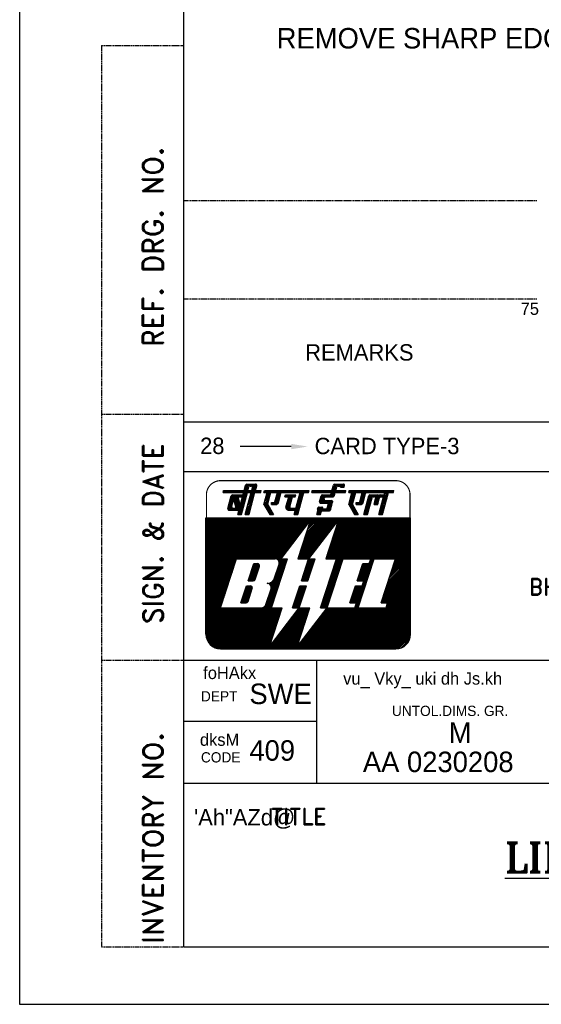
# Model space of a CAD drawing. Extents: x -5598 to -5178, y -1 to 593.
# Tile 1 of 4: x -5598 to -5471, y -1 to 239. Entities that reach past the tile are written whole.
import ezdxf
from ezdxf.enums import TextEntityAlignment as Align

# ---------------------------------------------------------------- set-up
doc = ezdxf.new("R2010")
doc.units = 0
doc.header["$LTSCALE"] = 0.1
doc.linetypes.add('DASHED', pattern=[0.75, 0.5, -0.25])
doc.layers.get('0').update_dxf_attribs({"linetype": 'CONTINUOUS'})
doc.layers.add('6', color=2, linetype='CONTINUOUS')
doc.layers.add('TEXT', color=3, linetype='CONTINUOUS')
doc.styles.add('HINDI', font='hindi')
doc.styles.add('ROMAND', font='romand')
doc.styles.add('ROMANT', font='romant.shx')

# ---------------------------------------------------------------- blocks, each defined once
blk = doc.blocks.new('*X17')
at = {"color": 0}
for p, q in [((31.62, 28.26), (32.25, 28.89)), ((31.69, 28.51), (32.28, 29.1)), ((31.75, 28.75), (32.11, 29.1)), ((31.82, 28.99), (31.93, 29.1)), ((31.3, 27.06), (31.93, 27.68)), ((31.36, 27.3), (31.99, 27.93)), ((31.43, 27.54), (32.06, 28.17)), ((31.49, 27.78), (32.12, 28.41)), ((31.56, 28.02), (32.19, 28.65)), ((31.16, 26.39), (31.73, 26.96)), ((31.17, 26.57), (31.8, 27.2)), ((31.23, 26.81), (31.86, 27.44)), ((31.34, 26.39), (31.67, 26.72)), ((31.52, 26.39), (31.6, 26.48))]:
    blk.add_line(p, q, dxfattribs=at)
blk = doc.blocks.new('*X16')
at = {"color": 0}
for p, q in [((29.5, 27.2), (30.13, 27.83)), ((29.56, 27.44), (30.19, 28.07)), ((29.63, 27.68), (30.26, 28.31)), ((29.69, 27.92), (30.56, 28.79)), ((29.76, 28.17), (30.38, 28.79)), ((29.82, 28.41), (30.2, 28.79)), ((29.89, 28.65), (30.03, 28.79)), ((30.5, 28.56), (30.73, 28.79)), ((30.56, 27.73), (31.19, 28.36)), ((30.62, 27.97), (31.44, 28.79)), ((30.63, 27.62), (31.12, 28.12)), ((30.66, 28.54), (30.91, 28.79)), ((30.69, 28.21), (31.14, 28.67)), ((30.73, 28.44), (31.07, 28.77)), ((30.8, 27.62), (31.06, 27.88)), ((30.98, 27.62), (30.99, 27.64)), ((31.15, 28.67), (31.26, 28.79)), ((31.39, 28.56), (31.62, 28.79)), ((31.57, 28.56), (31.75, 28.75)), ((29.3, 26.47), (29.93, 27.1)), ((29.37, 26.72), (30, 27.34)), ((29.4, 26.39), (29.87, 26.86)), ((29.43, 26.96), (30.06, 27.59)), ((29.57, 26.39), (29.8, 26.62))]:
    blk.add_line(p, q, dxfattribs=at)
blk = doc.blocks.new('*X15')
at = {"color": 0}
for p, q in [((27.63, 28.34), (28.26, 28.97)), ((27.7, 28.58), (28.22, 29.1)), ((27.76, 28.82), (28.04, 29.1)), ((27.83, 29.06), (27.86, 29.1)), ((28.89, 28.36), (29.52, 28.99)), ((28.95, 28.6), (29.45, 29.1)), ((29.02, 28.84), (29.28, 29.1)), ((29.08, 29.08), (29.1, 29.1)), ((27.44, 27.62), (28.07, 28.24)), ((27.5, 27.86), (28.13, 28.49)), ((27.51, 27.51), (28, 28)), ((27.57, 28.1), (28.2, 28.73)), ((27.57, 27.39), (27.94, 27.76)), ((28.36, 27.65), (28.56, 27.85)), ((28.36, 27.83), (28.38, 27.85)), ((28.5, 27.62), (29.39, 28.5)), ((28.68, 27.62), (29.32, 28.26)), ((28.82, 28.12), (29.45, 28.74)), ((28.86, 27.62), (29.26, 28.02)), ((29.08, 27.67), (29.17, 27.76)), ((27.64, 27.28), (27.93, 27.57)), ((27.7, 27.17), (27.99, 27.46)), ((27.76, 27.06), (28.06, 27.35)), ((27.83, 26.95), (28.12, 27.24)), ((27.89, 26.83), (28.19, 27.13)), ((27.96, 26.72), (28.25, 27.01)), ((28.02, 26.61), (28.32, 26.9)), ((28.09, 26.5), (28.38, 26.79)), ((28.16, 26.39), (28.44, 26.68)), ((28.33, 26.39), (28.51, 26.56)), ((28.51, 26.39), (28.57, 26.45))]:
    blk.add_line(p, q, dxfattribs=at)
blk = doc.blocks.new('*X14')
at = {"color": 0}
for p, q in [((27.48, 29.25), (27.56, 29.33)), ((27.51, 29.1), (27.74, 29.33)), ((27.69, 29.1), (27.92, 29.33)), ((27.86, 29.1), (28.09, 29.33)), ((28.04, 29.1), (28.27, 29.33)), ((28.22, 29.1), (28.45, 29.33)), ((28.39, 29.1), (28.62, 29.33)), ((28.57, 29.1), (28.8, 29.33)), ((28.75, 29.1), (28.98, 29.33)), ((28.92, 29.1), (29.15, 29.33)), ((29.1, 29.1), (29.33, 29.33)), ((29.28, 29.1), (29.51, 29.33)), ((29.45, 29.1), (29.68, 29.33)), ((29.63, 29.1), (29.86, 29.33)), ((29.81, 29.1), (30.04, 29.33)), ((29.98, 29.1), (30.21, 29.33)), ((30.16, 29.1), (30.39, 29.33)), ((30.34, 29.1), (30.57, 29.33)), ((30.51, 29.1), (30.74, 29.33)), ((30.69, 29.1), (30.92, 29.33)), ((30.87, 29.1), (31.1, 29.33)), ((31.04, 29.1), (31.27, 29.33)), ((31.22, 29.1), (31.45, 29.33)), ((31.4, 29.1), (31.63, 29.33)), ((31.57, 29.1), (31.8, 29.33)), ((31.75, 29.1), (31.98, 29.33)), ((31.93, 29.1), (32.16, 29.33)), ((32.11, 29.1), (32.34, 29.33)), ((32.28, 29.1), (32.51, 29.33)), ((32.46, 29.1), (32.69, 29.33)), ((32.64, 29.1), (32.87, 29.33)), ((32.81, 29.1), (32.93, 29.22))]:
    blk.add_line(p, q, dxfattribs=at)
blk = doc.blocks.new('*X13')
at = {"color": 0}
for p, q in [((25.02, 28.56), (25.56, 29.1)), ((25.2, 28.56), (25.74, 29.1)), ((25.32, 29.03), (25.39, 29.1)), ((25.38, 28.56), (25.76, 28.94)), ((23.88, 27.95), (24.72, 28.79)), ((23.92, 27.81), (24.44, 28.33)), ((23.95, 28.19), (24.55, 28.79)), ((24.01, 28.43), (24.37, 28.79)), ((24.06, 27.77), (24.45, 28.17)), ((24.08, 28.67), (24.19, 28.79)), ((24.23, 27.77), (24.56, 28.1)), ((24.41, 27.77), (24.74, 28.1)), ((24.55, 26.85), (25.43, 27.73)), ((24.59, 27.77), (24.92, 28.1)), ((24.67, 28.56), (24.9, 28.79)), ((24.76, 27.77), (25.09, 28.1)), ((24.85, 28.56), (25.08, 28.79)), ((24.87, 27.34), (25.49, 27.96)), ((24.9, 27.72), (25.27, 28.1)), ((24.93, 27.59), (25.42, 28.07)), ((25.56, 28.56), (25.69, 28.7)), ((23.63, 26.99), (23.95, 27.31)), ((23.69, 27.23), (23.76, 27.29)), ((23.7, 26.88), (24.13, 27.31)), ((23.84, 26.85), (24.26, 27.26)), ((24.02, 26.85), (24.29, 27.12)), ((24.2, 26.85), (24.43, 27.08)), ((24.38, 26.85), (24.61, 27.08)), ((24.73, 26.85), (25.37, 27.49)), ((24.91, 26.85), (25.3, 27.25)), ((25.08, 26.85), (25.24, 27.01))]:
    blk.add_line(p, q, dxfattribs=at)
blk = doc.blocks.new('*X12')
at = {"color": 0}
for p, q in [((22.95, 29.14), (23.14, 29.33)), ((23.09, 29.1), (23.32, 29.33)), ((23.27, 29.1), (23.5, 29.33)), ((23.44, 29.1), (23.67, 29.33)), ((23.62, 29.1), (23.85, 29.33)), ((23.8, 29.1), (24.03, 29.33)), ((23.97, 29.1), (24.2, 29.33)), ((24.15, 29.1), (24.38, 29.33)), ((24.33, 29.1), (24.56, 29.33)), ((24.5, 29.1), (24.73, 29.33)), ((24.68, 29.1), (24.91, 29.33)), ((24.86, 29.1), (25.09, 29.33)), ((25.03, 29.1), (25.26, 29.33)), ((25.21, 29.1), (25.44, 29.33)), ((25.39, 29.1), (25.62, 29.33)), ((25.56, 29.1), (25.79, 29.33)), ((25.74, 29.1), (25.97, 29.33)), ((25.92, 29.1), (26.15, 29.33)), ((26.09, 29.1), (26.32, 29.33)), ((26.27, 29.1), (26.5, 29.33)), ((26.45, 29.1), (26.68, 29.33)), ((26.63, 29.1), (26.86, 29.33)), ((26.8, 29.1), (27.03, 29.33)), ((26.98, 29.1), (27.08, 29.2))]:
    blk.add_line(p, q, dxfattribs=at)
blk = doc.blocks.new('*X11')
at = {"color": 0}
for p, q in [((25.44, 29.33), (26.21, 30.1)), ((25.45, 29.52), (26.03, 30.1)), ((25.52, 29.76), (25.86, 30.1)), ((25.58, 30), (25.67, 30.09)), ((26.16, 29.87), (26.39, 30.1)), ((26.33, 29.87), (26.56, 30.1)), ((26.44, 29.8), (26.74, 30.1)), ((26.54, 29.72), (26.89, 30.07)), ((25.62, 29.33), (25.95, 29.66)), ((25.79, 29.33), (25.89, 29.42)), ((26.71, 29.72), (26.94, 29.95))]:
    blk.add_line(p, q, dxfattribs=at)
blk = doc.blocks.new('*X10')
at = {"color": 0}
for p, q in [((23.56, 26.39), (24.02, 26.85)), ((23.6, 26.61), (23.84, 26.85)), ((23.67, 26.85), (23.7, 26.88)), ((23.74, 26.39), (24.1, 26.75)), ((23.92, 26.39), (24.04, 26.51))]:
    blk.add_line(p, q, dxfattribs=at)
blk = doc.blocks.new('*X9')
at = {"color": 0}
for p, q in [((17.09, 29.11), (17.31, 29.33)), ((17.26, 29.1), (17.49, 29.33)), ((17.43, 29.1), (17.66, 29.33)), ((17.61, 29.1), (17.84, 29.33)), ((17.79, 29.1), (18.02, 29.33)), ((17.96, 29.1), (18.19, 29.33)), ((18.14, 29.1), (18.37, 29.33)), ((18.32, 29.1), (18.55, 29.33)), ((18.49, 29.1), (18.72, 29.33)), ((18.67, 29.1), (18.9, 29.33)), ((18.85, 29.1), (19.08, 29.33)), ((19.02, 29.1), (19.25, 29.33)), ((19.2, 29.1), (19.43, 29.33)), ((19.38, 29.1), (19.61, 29.33)), ((19.55, 29.1), (19.78, 29.33)), ((19.73, 29.1), (19.96, 29.33)), ((19.91, 29.1), (20.14, 29.33)), ((20.08, 29.1), (20.31, 29.33)), ((20.26, 29.1), (20.49, 29.33)), ((20.44, 29.1), (20.67, 29.33)), ((20.61, 29.1), (20.84, 29.33)), ((20.79, 29.1), (21.02, 29.33)), ((20.97, 29.1), (21.2, 29.33)), ((21.15, 29.1), (21.38, 29.33)), ((21.32, 29.1), (21.55, 29.33)), ((21.5, 29.1), (21.73, 29.33)), ((21.68, 29.1), (21.91, 29.33)), ((21.85, 29.1), (22.08, 29.33)), ((22.03, 29.1), (22.26, 29.33)), ((22.21, 29.1), (22.44, 29.33)), ((22.38, 29.1), (22.61, 29.33)), ((19.7, 28.71), (19.77, 28.79)), ((19.72, 28.56), (19.95, 28.79)), ((19.9, 28.56), (20.13, 28.79)), ((20.07, 28.56), (20.3, 28.79)), ((20.25, 28.56), (20.48, 28.79)), ((20.43, 28.56), (20.66, 28.79)), ((20.61, 28.56), (20.84, 28.79)), ((20.78, 28.56), (20.95, 28.73))]:
    blk.add_line(p, q, dxfattribs=at)
blk = doc.blocks.new('*X8')
at = {"color": 0}
for p, q in [((17.31, 28.45), (17.94, 29.08)), ((17.38, 28.69), (17.79, 29.1)), ((17.44, 28.93), (17.61, 29.1)), ((18.5, 28.22), (19.13, 28.85)), ((18.57, 28.47), (19.2, 29.09)), ((18.63, 28.71), (19.02, 29.1)), ((18.7, 28.95), (18.85, 29.1)), ((21.32, 28.39), (21.95, 29.02)), ((21.39, 28.63), (21.85, 29.1)), ((21.45, 28.88), (21.68, 29.1)), ((17.12, 27.72), (17.75, 28.35)), ((17.13, 27.56), (17.68, 28.11)), ((17.18, 27.97), (17.81, 28.59)), ((17.19, 27.44), (17.62, 27.87)), ((17.25, 28.21), (17.88, 28.84)), ((18.01, 27.73), (18.13, 27.85)), ((18.07, 27.62), (18.31, 27.85)), ((18.25, 27.62), (19, 28.37)), ((18.43, 27.62), (18.94, 28.13)), ((18.44, 27.98), (19.07, 28.61)), ((18.61, 27.62), (18.87, 27.89)), ((19.77, 27.2), (20.37, 27.8)), ((19.81, 27.41), (20.44, 28.04)), ((19.87, 27.65), (20.5, 28.28)), ((19.94, 27.89), (20.57, 28.52)), ((20, 28.13), (20.43, 28.56)), ((20.07, 28.38), (20.25, 28.56)), ((21, 27.19), (21.63, 27.81)), ((21.06, 27.43), (21.69, 28.06)), ((21.13, 27.67), (21.76, 28.3)), ((21.19, 27.91), (21.82, 28.54)), ((21.26, 28.15), (21.89, 28.78)), ((17.26, 27.33), (17.55, 27.63)), ((17.32, 27.22), (17.61, 27.51)), ((17.39, 27.11), (17.68, 27.4)), ((17.45, 27), (17.74, 27.29)), ((17.51, 26.88), (17.81, 27.18)), ((17.58, 26.77), (17.87, 27.06)), ((17.64, 26.66), (17.94, 26.95)), ((17.71, 26.55), (18, 26.84)), ((17.77, 26.44), (18.07, 26.73)), ((17.9, 26.39), (18.13, 26.62)), ((18.08, 26.39), (18.19, 26.5)), ((19.82, 27.07), (20.31, 27.56)), ((19.91, 26.98), (20.25, 27.32)), ((20.04, 26.93), (20.3, 27.19)), ((20.21, 26.93), (20.44, 27.16)), ((20.39, 26.93), (20.62, 27.16)), ((20.57, 26.93), (20.8, 27.16)), ((20.74, 26.93), (20.97, 27.16)), ((20.8, 26.46), (21.43, 27.09)), ((20.87, 26.7), (21.5, 27.33)), ((20.91, 26.39), (21.37, 26.85)), ((20.92, 26.93), (21.56, 27.57)), ((21.09, 26.39), (21.3, 26.61)), ((18.26, 26.39), (18.26, 26.39))]:
    blk.add_line(p, q, dxfattribs=at)
blk = doc.blocks.new('*X7')
at = {"color": 0}
for p, q in [((13.41, 28.26), (13.71, 28.56)), ((13.45, 28.12), (13.89, 28.56)), ((13.46, 28.49), (13.51, 28.54)), ((13.49, 27.98), (13.95, 28.44)), ((13.53, 27.85), (13.98, 28.3)), ((13.57, 27.71), (14.01, 28.16)), ((13.6, 27.57), (14.05, 28.02)), ((13.64, 27.43), (14.08, 27.87)), ((13.68, 27.29), (14.12, 27.73)), ((13.72, 27.16), (14.15, 27.59)), ((13.9, 27.16), (14.17, 27.43)), ((14.08, 27.16), (14.1, 27.18))]:
    blk.add_line(p, q, dxfattribs=at)
blk = doc.blocks.new('*X6')
at = {"color": 0}
for p, q in [((12.72, 27.21), (13.26, 27.76)), ((12.78, 27.45), (13.32, 28)), ((12.84, 27.69), (13.39, 28.24)), ((12.91, 27.94), (13.46, 28.49)), ((12.97, 28.18), (13.59, 28.79)), ((13.04, 28.42), (13.41, 28.79)), ((13.1, 28.66), (13.23, 28.79)), ((13.51, 28.54), (13.76, 28.79)), ((13.71, 28.56), (13.94, 28.79)), ((13.89, 28.56), (14.12, 28.79)), ((14.06, 28.56), (14.29, 28.79)), ((14.24, 28.56), (14.47, 28.79)), ((14.42, 28.56), (14.49, 28.63)), ((12.7, 27.02), (13.19, 27.51)), ((12.79, 26.94), (13.15, 27.29)), ((12.96, 26.93), (13.22, 27.18)), ((13.14, 26.93), (13.37, 27.16)), ((13.32, 26.93), (13.55, 27.16)), ((13.49, 26.93), (13.72, 27.16)), ((13.67, 26.93), (13.9, 27.16)), ((13.85, 26.93), (14.08, 27.16)), ((14.03, 26.93), (14.04, 26.94))]:
    blk.add_line(p, q, dxfattribs=at)
blk = doc.blocks.new('*X5')
at = {"color": 0}
for p, q in [((12.13, 29.1), (12.36, 29.33)), ((12.15, 29.3), (12.18, 29.33)), ((12.31, 29.1), (12.54, 29.33)), ((12.48, 29.1), (12.71, 29.33)), ((12.66, 29.1), (12.89, 29.33)), ((12.84, 29.1), (13.07, 29.33)), ((13.01, 29.1), (13.24, 29.33)), ((13.19, 29.1), (13.42, 29.33)), ((13.37, 29.1), (13.6, 29.33)), ((13.54, 29.1), (13.77, 29.33)), ((13.72, 29.1), (13.95, 29.33)), ((13.9, 29.1), (14.13, 29.33)), ((14.07, 29.1), (14.3, 29.33)), ((14.25, 29.1), (14.48, 29.33)), ((14.43, 29.1), (14.66, 29.33)), ((14.6, 29.1), (14.83, 29.33)), ((14.78, 29.1), (15.01, 29.33)), ((14.96, 29.1), (15.19, 29.33)), ((15.13, 29.1), (15.36, 29.33)), ((15.31, 29.1), (15.54, 29.33)), ((15.49, 29.1), (15.72, 29.33)), ((15.66, 29.1), (15.89, 29.33)), ((15.84, 29.1), (16.07, 29.33)), ((16.02, 29.1), (16.25, 29.33)), ((16.2, 29.1), (16.43, 29.33)), ((16.37, 29.1), (16.6, 29.33)), ((16.55, 29.1), (16.76, 29.31))]:
    blk.add_line(p, q, dxfattribs=at)
blk = doc.blocks.new('*X4')
at = {"color": 0}
for p, q in [((14.69, 29.36), (15.43, 30.1)), ((14.75, 29.6), (15.25, 30.1)), ((14.81, 29.84), (15.07, 30.1)), ((15.37, 29.87), (15.6, 30.1)), ((15.55, 29.87), (15.78, 30.1)), ((15.67, 29.81), (15.96, 30.1)), ((15.68, 29.65), (16.12, 30.09)), ((14.83, 29.33), (15.25, 29.74)), ((15.01, 29.33), (15.18, 29.5)), ((15.62, 29.41), (16.21, 30)), ((15.72, 29.33), (16.18, 29.79)), ((15.89, 29.33), (16.12, 29.55))]:
    blk.add_line(p, q, dxfattribs=at)
blk = doc.blocks.new('*X3')
at = {"color": 0}
for p, q in [((14.43, 28.39), (15.05, 29.02)), ((14.49, 28.63), (14.96, 29.1)), ((14.56, 28.87), (14.78, 29.1)), ((15.36, 28.44), (15.99, 29.07)), ((15.42, 28.68), (15.84, 29.1)), ((15.49, 28.92), (15.66, 29.1)), ((14.1, 27.18), (14.73, 27.81)), ((14.17, 27.43), (14.8, 28.05)), ((14.23, 27.67), (14.86, 28.3)), ((14.3, 27.91), (14.93, 28.54)), ((14.36, 28.15), (14.99, 28.78)), ((15.04, 27.23), (15.66, 27.86)), ((15.1, 27.48), (15.73, 28.1)), ((15.17, 27.72), (15.79, 28.34)), ((15.23, 27.96), (15.86, 28.59)), ((15.29, 28.2), (15.92, 28.83)), ((13.91, 26.46), (14.54, 27.09)), ((13.97, 26.7), (14.6, 27.33)), ((14.02, 26.39), (14.47, 26.85)), ((14.04, 26.94), (14.67, 27.57)), ((14.19, 26.39), (14.41, 26.61)), ((14.84, 26.51), (15.47, 27.14)), ((14.9, 26.39), (15.41, 26.9)), ((14.91, 26.75), (15.54, 27.38)), ((14.97, 26.99), (15.6, 27.62)), ((15.08, 26.39), (15.34, 26.65)), ((15.25, 26.39), (15.28, 26.41))]:
    blk.add_line(p, q, dxfattribs=at)
blk = doc.blocks.new('*X2')
at = {"color": 0}
for p, q in [((10, 17.42), (18.58, 26)), ((10, 17.6), (18.4, 26)), ((10, 17.78), (18.22, 26)), ((10, 17.95), (18.05, 26)), ((10, 18.13), (17.87, 26)), ((10, 18.31), (17.69, 26)), ((10, 18.49), (17.51, 26)), ((10, 18.66), (17.34, 26)), ((10, 18.84), (17.16, 26)), ((10, 19.02), (16.98, 26)), ((10, 19.19), (16.81, 26)), ((10, 19.37), (16.63, 26)), ((10, 19.55), (16.45, 26)), ((10, 19.72), (16.28, 26)), ((10, 19.9), (16.1, 26)), ((10, 20.08), (15.92, 26)), ((10, 20.25), (15.75, 26)), ((10, 20.43), (15.57, 26)), ((10, 20.61), (15.39, 26)), ((10, 20.78), (15.22, 26)), ((10, 20.96), (15.04, 26)), ((10, 21.14), (14.86, 26)), ((10, 21.31), (14.69, 26)), ((10, 21.49), (14.51, 26)), ((10, 21.67), (14.33, 26)), ((10, 21.84), (14.16, 26)), ((10, 22.02), (13.98, 26)), ((10, 22.2), (13.8, 26)), ((10, 22.37), (13.63, 26)), ((10, 22.55), (13.45, 26)), ((10, 22.73), (13.27, 26)), ((10, 22.9), (13.1, 26)), ((10, 23.08), (12.92, 26)), ((10, 23.26), (12.74, 26)), ((10, 23.44), (12.56, 26)), ((10, 23.61), (12.39, 26)), ((10, 23.79), (12.21, 26)), ((10, 23.97), (12.03, 26)), ((10, 24.14), (11.86, 26)), ((10, 24.32), (11.68, 26)), ((10, 24.5), (11.5, 26)), ((10, 24.67), (11.33, 26)), ((10, 24.85), (11.15, 26)), ((10, 25.03), (10.97, 26)), ((10, 25.2), (10.8, 26)), ((10, 25.38), (10.62, 26)), ((10, 25.56), (10.44, 26)), ((10, 25.73), (10.27, 26)), ((10, 25.91), (10.09, 26)), ((13.75, 21), (18.75, 26)), ((13.93, 21), (18.93, 26)), ((14.11, 21), (19.11, 26)), ((14.28, 21), (19.28, 26)), ((14.46, 21), (19.46, 26)), ((14.64, 21), (19.64, 26)), ((14.81, 21), (19.81, 26)), ((14.99, 21), (19.99, 26)), ((15.17, 21), (20.17, 26)), ((15.34, 21), (20.34, 26)), ((15.52, 21), (20.52, 26)), ((15.7, 21), (20.7, 26)), ((15.87, 21), (20.87, 26)), ((16.05, 21), (21.05, 26)), ((16.23, 21), (21.23, 26)), ((16.4, 21), (21.4, 26)), ((16.58, 21), (21.58, 26)), ((16.76, 21), (21.76, 26)), ((16.93, 21), (21.93, 26)), ((17.11, 21), (22.11, 26)), ((17.29, 21), (22.29, 26)), ((17.46, 21), (22.46, 26)), ((17.64, 21), (22.64, 26)), ((17.82, 21), (22.82, 26)), ((17.99, 21), (22.99, 26)), ((21.28, 21.11), (26.18, 26)), ((21.35, 21), (26.35, 26)), ((21.37, 21.37), (26, 26)), ((21.45, 21.63), (25.82, 26)), ((21.53, 21), (25.9, 25.37)), ((21.54, 21.89), (25.65, 26)), ((21.62, 22.16), (25.47, 26)), ((21.71, 22.42), (25.29, 26)), ((21.8, 22.68), (25.12, 26)), ((21.88, 22.94), (24.94, 26)), ((21.97, 23.2), (24.76, 26)), ((22.05, 23.46), (24.59, 26)), ((22.14, 23.73), (24.41, 26)), ((22.22, 23.99), (24.23, 26)), ((22.31, 24.25), (24.06, 26)), ((22.39, 24.51), (23.88, 26)), ((22.48, 24.77), (23.7, 26)), ((22.56, 25.04), (23.53, 26)), ((22.65, 25.3), (23.35, 26)), ((22.73, 25.56), (23.17, 26)), ((24.7, 21.17), (29.54, 26)), ((24.71, 21), (29.71, 26)), ((24.79, 21.43), (29.36, 26)), ((24.87, 21.69), (29.18, 26)), ((24.89, 21), (29.89, 26)), ((24.96, 21.95), (29.01, 26)), ((25.04, 22.22), (28.83, 26)), ((25.07, 21), (30.07, 26)), ((25.13, 22.48), (28.65, 26)), ((25.21, 22.74), (28.47, 26)), ((25.24, 21), (30.24, 26)), ((25.3, 23), (28.3, 26)), ((25.39, 23.26), (28.12, 26)), ((25.42, 21), (30.42, 26)), ((25.47, 23.53), (27.94, 26)), ((25.56, 23.79), (27.77, 26)), ((25.6, 21), (30.6, 26)), ((25.61, 19.95), (31.66, 26)), ((25.64, 24.05), (27.59, 26)), ((25.69, 20.21), (31.48, 26)), ((25.73, 24.31), (27.41, 26)), ((25.77, 21), (30.77, 26)), ((25.78, 20.48), (31.3, 26)), ((25.81, 24.57), (27.24, 26)), ((25.86, 20.74), (31.13, 26)), ((25.9, 24.83), (27.06, 26)), ((25.95, 21), (30.95, 26)), ((25.98, 25.1), (26.88, 26)), ((26.07, 25.36), (26.71, 26)), ((26.15, 25.62), (26.53, 26)), ((26.83, 21), (31.83, 26)), ((27.01, 21), (32.01, 26)), ((27.19, 21), (32.19, 26)), ((27.36, 21), (32.36, 26)), ((27.54, 21), (32.54, 26)), ((27.72, 21), (32.72, 26)), ((27.89, 21), (32.89, 26)), ((28.07, 21), (33.07, 26)), ((28.25, 21), (33.25, 26)), ((28.42, 21), (33.42, 26)), ((28.6, 21), (33.6, 26)), ((28.78, 21), (33.78, 26)), ((28.95, 21), (33.95, 26)), ((29.13, 21), (34.13, 26)), ((29.31, 21), (34.31, 26)), ((29.49, 21), (34.49, 26)), ((29.66, 21), (34.66, 26)), ((29.84, 21), (34.84, 26)), ((29.96, 20.41), (35, 25.45)), ((30.02, 21), (35, 25.98)), ((30.04, 20.67), (35, 25.63)), ((30.13, 20.94), (35, 25.81)), ((30.72, 21), (35, 25.28)), ((18.17, 21), (22.37, 25.2)), ((18.35, 21), (21.79, 24.44)), ((21.71, 21), (25.32, 24.62)), ((30.9, 21), (35, 25.1)), ((31.08, 21), (35, 24.92)), ((31.25, 21), (35, 24.75)), ((31.43, 21), (35, 24.57)), ((31.61, 21), (35, 24.39)), ((31.78, 21), (35, 24.22)), ((31.96, 21), (35, 24.04)), ((18.52, 21), (21.21, 23.68)), ((18.66, 20.96), (20.62, 22.92)), ((21.88, 21), (24.74, 23.86)), ((22.06, 21), (24.16, 23.1)), ((32.14, 21), (35, 23.86)), ((32.31, 21), (35, 23.69)), ((32.49, 21), (35, 23.51)), ((32.67, 21), (35, 23.33)), ((32.84, 21), (35, 23.16)), ((33.02, 21), (35, 22.98)), ((18.77, 20.89), (20.04, 22.16)), ((22.24, 21), (23.58, 22.34)), ((32.62, 19.36), (35, 21.74)), ((32.7, 19.62), (35, 21.92)), ((32.79, 19.88), (35, 22.1)), ((32.87, 20.14), (35, 22.27)), ((32.96, 20.41), (35, 22.45)), ((33.04, 20.67), (35, 22.63)), ((33.13, 20.93), (35, 22.8)), ((10, 17.25), (13.75, 21)), ((10, 17.07), (13.66, 20.73)), ((10, 16.89), (13.58, 20.47)), ((18.6, 19.31), (19.78, 20.49)), ((18.68, 19.57), (19.87, 20.75)), ((18.77, 19.83), (19.94, 21)), ((18.85, 20.09), (19.76, 21)), ((18.86, 20.8), (19.46, 21.4)), ((18.92, 20.69), (19.23, 21)), ((18.94, 20.35), (19.59, 21)), ((18.96, 20.55), (19.41, 21)), ((22.02, 19.37), (23.2, 20.55)), ((22.1, 19.63), (23.29, 20.81)), ((22.19, 19.89), (23.3, 21)), ((22.27, 20.15), (23.12, 21)), ((22.36, 20.41), (22.94, 21)), ((22.41, 21), (22.99, 21.58)), ((22.44, 20.68), (22.77, 21)), ((22.53, 20.94), (22.59, 21)), ((25.44, 19.43), (26.62, 20.61)), ((25.52, 19.69), (26.71, 20.88)), ((28.6, 18.7), (30.38, 20.48)), ((28.69, 18.97), (30.47, 20.74)), ((32.02, 17.52), (35, 20.5)), ((32.11, 17.79), (35, 20.68)), ((32.19, 18.05), (35, 20.86)), ((32.28, 18.31), (35, 21.03)), ((32.36, 18.57), (35, 21.21)), ((32.45, 18.83), (35, 21.39)), ((32.53, 19.1), (35, 21.56)), ((10, 16.72), (13.49, 20.21)), ((10, 16.54), (13.41, 19.95)), ((10, 16.36), (13.32, 19.69)), ((10, 16.19), (13.24, 19.42)), ((17.85, 17.85), (19.44, 19.44)), ((18.34, 18.52), (19.53, 19.71)), ((18.43, 18.78), (19.61, 19.97)), ((18.51, 19.04), (19.7, 20.23)), ((21.68, 18.32), (22.86, 19.51)), ((21.76, 18.58), (22.95, 19.77)), ((21.84, 18.3), (22.78, 19.24)), ((21.85, 18.84), (23.03, 20.03)), ((21.93, 19.11), (23.12, 20.29)), ((25.01, 18.12), (26.2, 19.3)), ((25.1, 18.38), (26.28, 19.57)), ((25.18, 18.64), (26.37, 19.83)), ((25.27, 18.9), (26.45, 20.09)), ((25.35, 19.17), (26.54, 20.35)), ((28.52, 18.44), (30.3, 20.22)), ((28.55, 18.3), (30.21, 19.96)), ((28.73, 18.3), (30.13, 19.7)), ((28.77, 19.23), (29.95, 20.4)), ((28.86, 19.49), (29.77, 20.4)), ((28.91, 18.3), (30.04, 19.43)), ((28.94, 19.75), (29.59, 20.4)), ((29.03, 20.01), (29.42, 20.4)), ((29.11, 20.28), (29.24, 20.4)), ((31.42, 15.69), (35, 19.27)), ((31.51, 15.95), (35, 19.44)), ((31.59, 16.22), (35, 19.62)), ((31.68, 16.48), (35, 19.8)), ((31.77, 16.74), (35, 19.97)), ((31.85, 17), (35, 20.15)), ((31.94, 17.26), (35, 20.33)), ((10, 16.01), (13.15, 19.16)), ((10, 15.83), (13.07, 18.9)), ((10, 15.66), (12.98, 18.64)), ((10, 15.48), (12.9, 18.38)), ((10, 15.3), (12.81, 18.12)), ((17.75, 17.93), (17.91, 18.09)), ((17.83, 16.95), (19.02, 18.13)), ((17.92, 17.75), (19.36, 19.18)), ((17.92, 17.21), (19.1, 18.4)), ((17.97, 17.62), (19.27, 18.92)), ((17.98, 17.45), (19.19, 18.66)), ((22.01, 18.3), (22.69, 18.98)), ((22.19, 18.3), (22.61, 18.72)), ((22.37, 18.3), (22.52, 18.46)), ((24.67, 17.07), (25.86, 18.26)), ((24.76, 17.33), (25.94, 18.52)), ((24.84, 17.6), (26.03, 18.78)), ((24.93, 17.86), (26.11, 19.04)), ((27.84, 16.35), (29.62, 18.12)), ((29.08, 18.3), (29.96, 19.17)), ((29.11, 17.79), (29.7, 18.39)), ((29.19, 18.06), (29.79, 18.65)), ((29.26, 18.3), (29.87, 18.91)), ((31.51, 15.6), (35, 19.09)), ((31.69, 15.6), (35, 18.91)), ((31.86, 15.6), (35, 18.74)), ((32.01, 15.04), (35, 18.03)), ((32.04, 15.6), (35, 18.56)), ((32.1, 15.31), (35, 18.21)), ((32.18, 15.57), (35, 18.38)), ((10, 15.13), (12.73, 17.85)), ((10, 14.95), (12.64, 17.59)), ((10, 14.77), (12.56, 17.33)), ((10, 14.6), (12.47, 17.07)), ((17.41, 15.64), (18.59, 16.83)), ((17.49, 15.9), (18.68, 17.09)), ((17.58, 16.16), (18.76, 17.35)), ((17.63, 17.98), (17.66, 18.01)), ((17.66, 16.43), (18.85, 17.61)), ((17.75, 16.69), (18.93, 17.87)), ((20.83, 15.7), (22.01, 16.89)), ((20.91, 15.96), (22.1, 17.15)), ((21, 16.23), (22.18, 17.41)), ((21.08, 16.49), (22.27, 17.67)), ((21.17, 16.75), (22.12, 17.7)), ((21.25, 17.01), (21.94, 17.7)), ((21.34, 17.27), (21.77, 17.7)), ((21.42, 17.53), (21.59, 17.7)), ((24.25, 15.76), (25.43, 16.95)), ((24.33, 16.02), (25.52, 17.21)), ((24.42, 16.29), (25.6, 17.47)), ((24.5, 16.55), (25.69, 17.73)), ((24.59, 16.81), (25.77, 17.99)), ((27.15, 10), (35, 17.85)), ((27.32, 10), (35, 17.68)), ((27.5, 10), (35, 17.5)), ((27.62, 15.6), (29.36, 17.34)), ((27.67, 15.82), (29.45, 17.6)), ((27.68, 10), (35, 17.32)), ((27.75, 16.09), (29.53, 17.86)), ((27.8, 15.6), (29.27, 17.08)), ((27.85, 10), (35, 17.15)), ((27.92, 16.61), (29.01, 17.7)), ((28.01, 16.87), (28.84, 17.7)), ((28.03, 10), (35, 16.97)), ((28.09, 17.13), (28.66, 17.7)), ((28.18, 17.39), (28.48, 17.7)), ((28.26, 17.66), (28.31, 17.7)), ((10, 14.42), (12.39, 16.81)), ((10, 14.24), (12.3, 16.54)), ((10, 14.07), (12.22, 16.28)), ((10, 13.89), (12.13, 16.02)), ((10, 13.71), (12.05, 15.76)), ((12.12, 10), (18.42, 16.3)), ((12.3, 10), (18.34, 16.04)), ((12.47, 10), (18.25, 15.78)), ((17.32, 15.38), (18.51, 16.56)), ((20.66, 15.18), (21.84, 16.36)), ((20.66, 15), (21.76, 16.1)), ((20.74, 15.44), (21.93, 16.62)), ((20.83, 15), (21.67, 15.84)), ((24.02, 15), (25.18, 16.16)), ((24.08, 15.24), (25.26, 16.42)), ((24.16, 15.5), (25.35, 16.69)), ((24.19, 15), (25.09, 15.9)), ((24.37, 15), (25.01, 15.64)), ((27.97, 15.6), (29.19, 16.82)), ((28.15, 15.6), (29.1, 16.55)), ((28.21, 10), (35, 16.79)), ((28.26, 15.18), (28.85, 15.77)), ((28.33, 15.6), (29.02, 16.29)), ((28.34, 15.44), (28.93, 16.03)), ((28.38, 10), (35, 16.62)), ((28.56, 10), (35, 16.44)), ((28.74, 10), (35, 16.26)), ((28.92, 10), (35, 16.08)), ((29.09, 10), (35, 15.91)), ((29.27, 10), (35, 15.73)), ((10, 13.54), (11.96, 15.5)), ((10, 13.36), (11.88, 15.24)), ((10, 11.77), (13.23, 15)), ((10, 11.94), (13.06, 15)), ((10, 12.12), (12.88, 15)), ((10, 12.3), (12.7, 15)), ((10, 12.47), (12.53, 15)), ((10, 12.65), (12.35, 15)), ((10, 12.83), (12.17, 15)), ((10, 13.01), (11.99, 15)), ((10, 13.18), (11.82, 15)), ((10.01, 11.6), (13.41, 15)), ((10.03, 11.45), (13.59, 15)), ((10.07, 11.31), (13.76, 15)), ((10.11, 11.17), (13.94, 15)), ((10.16, 11.05), (14.12, 15)), ((10.22, 10.93), (14.29, 15)), ((10.29, 10.82), (14.47, 15)), ((10.36, 10.72), (14.65, 15)), ((10.44, 10.62), (14.82, 15)), ((10.53, 10.53), (15, 15)), ((10.62, 10.44), (15.18, 15)), ((10.72, 10.36), (15.35, 15)), ((10.82, 10.29), (15.53, 15)), ((10.93, 10.22), (15.71, 15)), ((11.05, 10.16), (15.88, 15)), ((11.17, 10.11), (16.06, 15)), ((11.31, 10.07), (16.24, 15)), ((11.45, 10.03), (16.41, 15)), ((11.6, 10.01), (16.59, 15)), ((11.77, 10), (16.77, 15)), ((11.94, 10), (16.99, 15.04)), ((12.65, 10), (18.17, 15.52)), ((12.83, 10), (18.08, 15.25)), ((13.01, 10), (18.01, 15)), ((13.18, 10), (18.18, 15)), ((13.36, 10), (18.36, 15)), ((13.54, 10), (18.54, 15)), ((13.71, 10), (18.71, 15)), ((13.89, 10), (18.89, 15)), ((14.07, 10), (19.07, 15)), ((14.24, 10), (19.24, 15)), ((14.42, 10), (19.24, 14.82)), ((14.6, 10), (19.16, 14.56)), ((17.6, 10), (22.6, 15)), ((17.78, 10), (22.66, 14.88)), ((17.95, 10), (22.58, 14.62)), ((18.03, 10.6), (22.42, 15)), ((18.61, 11.36), (22.25, 15)), ((19.19, 12.12), (22.07, 15)), ((19.77, 12.88), (21.89, 15)), ((20.35, 13.64), (21.72, 15)), ((20.94, 14.4), (21.54, 15)), ((20.96, 10), (25.96, 15)), ((21.01, 15), (21.59, 15.58)), ((21.14, 10), (26.14, 15)), ((21.19, 15), (21.5, 15.32)), ((21.31, 10), (26.31, 15)), ((21.36, 15), (21.42, 15.05)), ((21.49, 10), (26.49, 15)), ((21.56, 10.78), (25.78, 15)), ((21.67, 10), (26.67, 15)), ((21.84, 10), (26.84, 15)), ((22.02, 10), (27.02, 15)), ((22.14, 11.54), (25.61, 15)), ((22.2, 10), (27.2, 15)), ((22.37, 10), (27.37, 15)), ((22.55, 10), (27.55, 15)), ((22.73, 12.3), (25.43, 15)), ((22.73, 10), (27.73, 15)), ((22.9, 10), (27.9, 15)), ((23.08, 10), (28.08, 15)), ((23.26, 10), (28.76, 15.51)), ((23.31, 13.06), (25.25, 15)), ((23.44, 10), (28.68, 15.24)), ((23.61, 10), (28.61, 15)), ((23.79, 10), (28.79, 15)), ((23.89, 13.81), (25.08, 15)), ((23.97, 10), (28.97, 15)), ((24.14, 10), (29.14, 15)), ((24.32, 10), (29.32, 15)), ((24.47, 14.57), (24.9, 15)), ((24.5, 10), (29.5, 15)), ((24.55, 15), (24.92, 15.38)), ((24.67, 10), (29.67, 15)), ((24.72, 15), (24.84, 15.11)), ((24.85, 10), (29.85, 15)), ((25.03, 10), (30.03, 15)), ((25.2, 10), (30.2, 15)), ((25.38, 10), (30.38, 15)), ((25.56, 10), (30.56, 15)), ((25.73, 10), (30.73, 15)), ((25.91, 10), (30.91, 15)), ((26.09, 10), (31.09, 15)), ((26.26, 10), (31.26, 15)), ((26.44, 10), (31.44, 15)), ((26.62, 10), (31.62, 15)), ((26.79, 10), (31.79, 15)), ((26.97, 10), (31.97, 15)), ((29.45, 10), (35, 15.55)), ((29.62, 10), (35, 15.38)), ((29.8, 10), (35, 15.2)), ((29.98, 10), (35, 15.02)), ((30.15, 10), (35, 14.85)), ((30.33, 10), (35, 14.67)), ((30.51, 10), (35, 14.49)), ((14.77, 10), (19.07, 14.3)), ((14.95, 10), (18.99, 14.04)), ((15.13, 10), (18.9, 13.78)), ((15.3, 10), (18.82, 13.51)), ((15.48, 10), (18.73, 13.25)), ((18.13, 10), (22.49, 14.36)), ((18.31, 10), (22.41, 14.1)), ((18.49, 10), (22.32, 13.84)), ((18.66, 10), (22.24, 13.57)), ((18.84, 10), (22.15, 13.31)), ((30.68, 10), (35, 14.32)), ((30.86, 10), (35, 14.14)), ((31.04, 10), (35, 13.96)), ((31.21, 10), (35, 13.79)), ((31.39, 10), (35, 13.61)), ((31.57, 10), (35, 13.43)), ((31.74, 10), (35, 13.26)), ((15.66, 10), (18.65, 12.99)), ((15.83, 10), (18.56, 12.73)), ((16.01, 10), (18.48, 12.47)), ((16.19, 10), (18.39, 12.2)), ((19.02, 10), (22.07, 13.05)), ((19.19, 10), (21.98, 12.79)), ((19.37, 10), (21.9, 12.53)), ((19.55, 10), (21.81, 12.27)), ((31.92, 10), (35, 13.08)), ((32.1, 10), (35, 12.9)), ((32.27, 10), (35, 12.73)), ((32.45, 10), (35, 12.55)), ((32.63, 10), (35, 12.37)), ((32.8, 10), (35, 12.2)), ((32.98, 10), (35, 12.02)), ((16.36, 10), (18.31, 11.94)), ((16.54, 10), (18.22, 11.68)), ((16.72, 10), (18.14, 11.42)), ((16.89, 10), (18.05, 11.16)), ((17.07, 10), (17.97, 10.9)), ((19.72, 10), (21.73, 12)), ((19.9, 10), (21.64, 11.74)), ((20.08, 10), (21.56, 11.48)), ((20.25, 10), (21.47, 11.22)), ((20.43, 10), (21.39, 10.96)), ((33.16, 10), (35, 11.84)), ((33.34, 10.01), (34.99, 11.66)), ((33.54, 10.03), (34.97, 11.46)), ((33.79, 10.1), (34.9, 11.21)), ((34.11, 10.25), (34.75, 10.89)), ((17.25, 10), (17.88, 10.63)), ((17.42, 10), (17.8, 10.37)), ((20.61, 10), (21.3, 10.69)), ((20.78, 10), (21.22, 10.43))]:
    blk.add_line(p, q, dxfattribs=at)
blk = doc.blocks.new('*X1')
at = {"color": 0}
for p, q in [((15.2, 18.38), (16.38, 19.57)), ((15.28, 18.64), (16.47, 19.83)), ((15.29, 18.3), (16.3, 19.3)), ((15.37, 18.9), (16.55, 20.09)), ((15.45, 19.17), (16.54, 20.25)), ((15.54, 19.43), (16.46, 20.35)), ((15.62, 19.69), (16.33, 20.4)), ((15.71, 19.95), (16.16, 20.4)), ((15.79, 20.21), (15.98, 20.4)), ((15.47, 18.3), (16.21, 19.04)), ((15.65, 18.3), (16.13, 18.78)), ((15.83, 18.3), (16.04, 18.52)), ((14.35, 15.76), (15.53, 16.95)), ((14.43, 16.02), (15.62, 17.21)), ((14.52, 16.29), (15.68, 17.45)), ((14.6, 16.55), (15.64, 17.59)), ((14.69, 16.81), (15.55, 17.67)), ((14.77, 17.07), (15.4, 17.7)), ((14.86, 17.33), (15.23, 17.7)), ((14.94, 17.59), (15.05, 17.7)), ((14.36, 15.6), (15.45, 16.68)), ((14.54, 15.6), (15.36, 16.42)), ((14.72, 15.6), (15.28, 16.16)), ((14.89, 15.6), (15.19, 15.9))]:
    blk.add_line(p, q, dxfattribs=at)
blk = doc.blocks.new('MONO1')
for p, q in [((4.6, 23.85), (4.66, 24.08)), ((4.66, 24.08), (7.18, 24.08)), ((7.18, 24.08), (7.35, 24.74)), ((7.18, 24.08), (7.64, 24.08)), ((7.5, 24.85), (8.57, 24.85)), ((7.64, 24.08), (7.75, 24.51)), ((7.64, 24.08), (8.1, 24.08)), ((7.9, 24.62), (8.05, 24.62)), ((8.1, 24.08), (8.19, 24.43)), ((8.1, 24.08), (8.56, 24.08)), ((8.56, 24.08), (8.71, 24.66)), ((8.56, 24.08), (9.26, 24.08)), ((9.2, 23.85), (9.26, 24.08)), ((9.59, 23.85), (9.65, 24.08)), ((9.65, 24.08), (15.11, 24.08)), ((15.05, 23.85), (15.11, 24.08)), ((15.44, 23.85), (15.5, 24.08)), ((15.5, 24.08), (17.9, 24.08)), ((17.9, 24.08), (18.08, 24.74)), ((17.9, 24.08), (18.36, 24.08)), ((18.22, 24.85), (19.29, 24.85)), ((18.36, 24.08), (18.48, 24.51)), ((18.36, 24.08), (19.61, 24.08)), ((18.62, 24.62), (18.87, 24.62)), ((18.93, 24.47), (18.94, 24.52)), ((18.93, 24.47), (19.39, 24.47)), ((19.39, 24.47), (19.44, 24.66)), ((19.55, 23.85), (19.61, 24.08)), ((19.94, 23.85), (20, 24.08)), ((20, 24.08), (25.46, 24.08)), ((25.4, 23.85), (25.46, 24.08)), ((4.6, 23.85), (7.12, 23.85)), ((5.19, 21.87), (5.61, 23.43)), ((5.65, 22.1), (5.9, 23.03)), ((5.75, 23.54), (7.03, 23.54)), ((5.9, 23.03), (5.95, 23.2)), ((6.22, 21.91), (5.9, 23.03)), ((6.09, 23.31), (6.42, 23.31)), ((6.42, 23.31), (6.97, 23.31)), ((6.42, 23.31), (6.68, 22.23)), ((6.68, 22.23), (6.97, 23.31)), ((6.85, 21.14), (7.58, 23.85)), ((6.97, 23.31), (7.03, 23.54)), ((7.03, 23.54), (7.12, 23.85)), ((7.12, 23.85), (7.58, 23.85)), ((7.31, 21.14), (8.04, 23.85)), ((7.58, 23.85), (8.04, 23.85)), ((7.77, 21.14), (8.5, 23.85)), ((8.04, 23.85), (8.5, 23.85)), ((8.5, 23.85), (9.2, 23.85)), ((9.59, 22.37), (9.99, 23.85)), ((9.59, 23.85), (9.99, 23.85)), ((9.99, 23.85), (10.45, 23.85)), ((10.05, 22.37), (10.45, 23.85)), ((10.45, 23.85), (11.24, 23.85)), ((10.93, 22.71), (11.24, 23.85)), ((11.24, 23.85), (11.7, 23.85)), ((11.36, 22.59), (11.7, 23.85)), ((11.7, 23.85), (14.01, 23.85)), ((12.16, 23.31), (12.22, 23.54)), ((12.16, 23.31), (12.62, 23.31)), ((12.22, 23.54), (13.47, 23.54)), ((12.28, 22.05), (12.62, 23.31)), ((12.62, 23.31), (13.08, 23.31)), ((12.75, 22.1), (13.08, 23.31)), ((13.08, 23.31), (13.41, 23.31)), ((13.29, 21.14), (14.01, 23.85)), ((13.41, 23.31), (13.47, 23.54)), ((13.75, 21.14), (14.47, 23.85)), ((14.01, 23.85), (14.47, 23.85)), ((14.47, 23.85), (15.05, 23.85)), ((15.44, 23.85), (17.84, 23.85)), ((16.38, 22.71), (16.58, 23.43)), ((16.72, 23.54), (17.64, 23.54)), ((16.93, 23.04), (16.98, 23.2)), ((17.08, 22.85), (17.84, 22.85)), ((17.12, 23.31), (18.04, 23.31)), ((17.79, 23.65), (17.84, 23.85)), ((17.84, 23.85), (18.3, 23.85)), ((18.19, 23.42), (18.3, 23.85)), ((18.3, 23.85), (19.55, 23.85)), ((19.94, 22.37), (20.34, 23.85)), ((19.94, 23.85), (20.34, 23.85)), ((20.34, 23.85), (20.8, 23.85)), ((20.4, 22.37), (20.8, 23.85)), ((20.8, 23.85), (21.59, 23.85)), ((21.28, 22.71), (21.59, 23.85)), ((21.59, 23.85), (22.05, 23.85)), ((21.71, 22.59), (22.05, 23.85)), ((21.78, 21.14), (22.39, 23.43)), ((22.05, 23.85), (24.35, 23.85)), ((22.24, 21.14), (22.79, 23.2)), ((22.54, 23.54), (23.49, 23.54)), ((22.94, 23.31), (23.09, 23.31)), ((23.03, 22.37), (23.23, 23.12)), ((23.49, 22.37), (23.71, 23.2)), ((23.62, 21.14), (24.2, 23.31)), ((23.64, 23.39), (23.64, 23.39)), ((23.64, 23.39), (23.64, 23.39)), ((23.79, 23.54), (24.26, 23.54)), ((23.86, 23.31), (24.2, 23.31)), ((24.08, 21.14), (24.81, 23.85)), ((24.2, 23.31), (24.26, 23.54)), ((24.26, 23.54), (24.35, 23.85)), ((24.35, 23.85), (24.81, 23.85)), ((24.81, 23.85), (25.4, 23.85)), ((5.34, 21.68), (6.53, 21.68)), ((5.8, 21.91), (6.22, 21.91)), ((6.22, 21.91), (6.6, 21.91)), ((6.39, 21.14), (6.6, 21.91)), ((6.6, 21.91), (6.68, 22.23)), ((9.59, 22.37), (10.3, 21.14)), ((10.05, 22.37), (10.76, 21.14)), ((10.51, 22.37), (10.51, 22.6)), ((10.51, 22.6), (10.79, 22.6)), ((10.51, 22.37), (11.07, 22.37)), ((12.57, 21.68), (13.43, 21.68)), ((12.9, 21.91), (13.49, 21.91)), ((16.04, 21.14), (16.18, 21.64)), ((16.14, 21.79), (16.18, 21.95)), ((16.33, 22.06), (16.65, 22.06)), ((16.53, 22.52), (17.29, 22.52)), ((16.78, 21.83), (16.79, 21.87)), ((16.78, 21.83), (17.18, 21.83)), ((17.33, 21.94), (17.43, 22.33)), ((17.73, 21.71), (17.98, 22.66)), ((19.94, 22.37), (20.65, 21.14)), ((20.4, 22.37), (21.11, 21.14)), ((20.86, 22.6), (21.14, 22.6)), ((20.86, 22.37), (20.86, 22.6)), ((20.86, 22.37), (21.42, 22.37)), ((23.03, 22.37), (23.49, 22.37)), ((2.5, 20.75), (27.5, 20.75)), ((2.5, 6.55), (2.5, 20.75)), ((6.39, 21.14), (6.85, 21.14)), ((7.31, 21.14), (7.77, 21.14)), ((10.3, 21.14), (10.76, 21.14)), ((15.29, 20.5), (11.65, 15.75)), ((13.29, 21.14), (13.75, 21.14)), ((15.29, 20.5), (13.75, 15.75)), ((18.69, 20.5), (15.05, 15.75)), ((16.04, 21.14), (16.5, 21.14)), ((16.28, 21.6), (16.63, 21.6)), ((16.5, 21.14), (16.63, 21.6)), ((16.63, 21.6), (17.58, 21.6)), ((18.69, 20.5), (17.15, 15.75)), ((20.65, 21.14), (21.11, 21.14)), ((20.65, 21.14), (21.11, 21.14)), ((21.78, 21.14), (22.24, 21.14)), ((23.62, 21.14), (24.08, 21.14)), ((27.5, 6.55), (27.5, 20.75)), ((4.3, 9.75), (6.25, 15.75)), ((6.25, 15.75), (10.96, 15.75)), ((10.5, 9.75), (12.45, 15.75)), ((11.65, 15.75), (12.45, 15.75)), ((13.75, 15.75), (15.85, 15.75)), ((14.17, 13.05), (15.05, 15.75)), ((14.97, 13.05), (15.85, 15.75)), ((16.5, 9.75), (18.45, 15.75)), ((17.15, 15.75), (18.45, 15.75)), ((17.3, 9.75), (19.25, 15.75)), ((19.25, 15.75), (22.65, 15.75)), ((21.1, 9.75), (23.05, 15.75)), ((22.45, 15.15), (22.65, 15.75)), ((23.05, 15.75), (25.65, 15.75)), ((23.89, 10.35), (25.65, 15.75)), ((7.67, 13.05), (8.35, 15.15)), ((8.35, 15.15), (8.81, 15.15)), ((8.53, 13.22), (9.05, 14.82)), ((10.81, 13.16), (11.44, 15.09)), ((20.97, 13.05), (21.65, 15.15)), ((21.65, 15.15), (22.45, 15.15)), ((6.79, 10.35), (7.48, 12.45)), ((7.48, 12.45), (7.93, 12.45)), ((7.65, 10.52), (8.17, 12.12)), ((7.67, 13.05), (8.29, 13.05)), ((9.83, 10.16), (10.46, 12.09)), ((13.1, 9.75), (13.98, 12.45)), ((13.9, 9.75), (14.78, 12.45)), ((13.98, 12.45), (14.78, 12.45)), ((14.17, 13.05), (14.97, 13.05)), ((20.09, 10.35), (20.78, 12.45)), ((20.78, 12.45), (21.58, 12.45)), ((20.97, 13.05), (21.77, 13.05)), ((21.58, 12.45), (21.77, 13.05)), ((4.3, 9.75), (9.26, 9.75)), ((6.79, 10.35), (7.41, 10.35)), ((10.26, 5), (13.9, 9.75)), ((10.26, 5), (11.8, 9.75)), ((10.5, 9.75), (11.8, 9.75)), ((13.1, 9.75), (15.2, 9.75)), ((13.66, 5), (17.3, 9.75)), ((13.66, 5), (15.2, 9.75)), ((16.5, 9.75), (20.7, 9.75)), ((20.09, 10.35), (20.89, 10.35)), ((20.7, 9.75), (20.89, 10.35)), ((21.1, 9.75), (24.5, 9.75)), ((23.89, 10.35), (24.69, 10.35)), ((24.5, 9.75), (24.69, 10.35)), ((4.3, 4.75), (25.7, 4.75))]:
    blk.add_line(p, q)
at = {"const_width": 0.14}
blk.add_lwpolyline([(2.57, 20.75), (2.57, 23.55, -0.414214), (4.3, 25.28), (25.7, 25.28, -0.414214), (27.43, 23.55), (27.43, 20.75)], format="xyb", dxfattribs=at)
for centre, radius, start, end in [((7.5, 24.7), 0.15, 90, 165), ((7.9, 24.47), 0.15, 90, 165), ((8.05, 24.47), 0.15, 345, 90), ((8.57, 24.7), 0.15, 345, 90), ((18.22, 24.7), 0.15, 90, 165), ((18.62, 24.47), 0.15, 90, 165), ((18.87, 24.54), 0.075, 345, 90), ((19.29, 24.7), 0.15, 345, 90), ((5.75, 23.39), 0.15, 90, 165), ((6.09, 23.16), 0.15, 90, 165), ((16.72, 23.39), 0.15, 90, 165), ((17.08, 23), 0.15, 165, 270), ((17.12, 23.16), 0.15, 90, 165), ((17.64, 23.69), 0.15, 270, 345), ((17.84, 22.7), 0.15, 345, 90), ((18.04, 23.46), 0.15, 270, 345), ((22.54, 23.39), 0.15, 90, 165), ((22.94, 23.16), 0.15, 90, 165), ((23.09, 23.16), 0.15, 345, 90), ((23.49, 23.39), 0.15, 0, 90), ((23.79, 23.39), 0.15, 90, 180), ((23.86, 23.16), 0.15, 90, 165), ((5.34, 21.83), 0.15, 165, 270), ((5.8, 22.06), 0.15, 165, 270), ((10.79, 22.75), 0.15, 270, 345), ((11.07, 22.67), 0.3, 270, 345), ((12.57, 21.98), 0.3, 165, 270), ((12.9, 22.06), 0.15, 165, 270), ((16.28, 21.75), 0.15, 165, 225.998), ((16.33, 21.91), 0.15, 90, 165), ((16.28, 21.75), 0.15, 225.998, 270), ((16.53, 22.67), 0.15, 165, 270), ((16.65, 21.91), 0.15, 345, 90), ((17.18, 21.98), 0.15, 270, 345), ((17.29, 22.37), 0.15, 345, 90), ((17.58, 21.75), 0.15, 270, 345), ((21.14, 22.75), 0.15, 270, 345), ((21.42, 22.67), 0.3, 270, 345), ((10.96, 15.25), 0.5, 342, 90), ((8.81, 14.9), 0.25, 342, 90), ((8.29, 13.3), 0.25, 270, 342), ((7.93, 12.2), 0.25, 342, 90), ((10.01, 13.73), 0.983, 268.8054, 324.674), ((9.99, 12.25), 0.5, 342, 90), ((7.41, 10.6), 0.25, 270, 342), ((9.26, 10.35), 0.6, 270, 342), ((4.3, 6.55), 1.8, 180, 270), ((25.7, 6.55), 1.8, 270, 0)]:
    blk.add_arc(centre, radius, start, end)
for name in ['*X5', '*X4', '*X9', '*X12', '*X11', '*X14', '*X6', '*X7', '*X3', '*X8', '*X13', '*X15', '*X16', '*X17', '*X2', '*X10', '*X1']:
    blk.add_blockref(name, (-7.5, -5.25))
blk = doc.blocks.new('A4')
for p, q in [((0, 297), (0, 0)), ((20, 290), (20, 7)), ((20, 65), (203, 65)), ((20, 42), (203, 42)), ((36.27, 27), (36.27, 42)), ((36.27, 34.5), (20, 34.5)), ((20, 27), (203, 27)), ((20.01, 7), (203, 7)), ((0, 0), (210, 0))]:
    blk.add_line(p, q)
at = {"linetype": 'DASHED'}
for p, q in [((10, 117), (20, 117)), ((10, 117), (10, 7)), ((10, 72), (20, 72)), ((10, 42), (20, 42)), ((10, 7), (19.91, 7))]:
    blk.add_line(p, q, dxfattribs=at)
at = {"color": 7, "linetype": 'DASHED'}
for p, q in [((20, 98.09), (63.12, 98.09)), ((20, 86.09), (63.12, 86.09))]:
    blk.add_line(p, q, dxfattribs=at)
at = {"color": 7}
for p, q in [((20, 71.09), (203, 71.09)), ((33.15, 68.06), (26.92, 68.06))]:
    blk.add_line(p, q, dxfattribs=at)
blk.add_solid([(33.15, 68.39), (33.15, 67.73), (35.15, 68.06)], dxfattribs=at)
at = {"layer": 'TEXT', "color": 12}
blk.add_blockref('MONO1', (20.23, 38.62), dxfattribs=at)
at = {"color": 7}
for s, height, p in [('75', 1.5, (61.17, 84.13)), ('REMARKS', 2, (34.86, 78.55)), ('28', 2, (22.03, 67.15)), ('CARD TYPE-3', 2, (36.01, 67.13))]:
    blk.add_text(s, height=height, dxfattribs=at).set_placement(p)
at = {"style": 'HINDI'}
for s, height, p in [('foHAkx', 1.5, (22.41, 39.69)), ('dksM', 1.5, (22.01, 31.54)), ('\'Ah"AZd@', 2, (21.29, 21.82))]:
    blk.add_text(s, height=height, dxfattribs=at).set_placement(p)
at = {"color": 11, "style": 'HINDI'}
blk.add_text('vu_ Vky_ uki dh Js.kh', height=1.5, dxfattribs=at).set_placement((39.5, 39.01))
at = {"layer": 'TEXT', "style": 'ROMAND'}
for s, p in [('REF. DRG. NO.', (17.51, 80.24)), ('INVENTORY NO. ', (17.53, 7.39))]:
    blk.add_text(s, height=2.5, rotation=90, dxfattribs=at).set_placement(p)
at = {"layer": 'TEXT', "style": 'ROMAND', "width": 0.827058}
blk.add_text('SIGN. & DATE', height=2.5, rotation=90, dxfattribs=at).set_placement((17.53, 46.41), (17.53, 68.47), align=Align.FIT)
at = {"layer": 'TEXT', "style": 'ROMAND'}
for s, p in [('BHARAT HEAVY ELECTRICALS LTD.', (62.18, 49.94)), ('TITLE', (30.69, 21.91))]:
    blk.add_text(s, height=2, dxfattribs=at).set_placement(p)
at = {"layer": 'TEXT'}
for s, p in [('DEPT', (22.13, 36.96)), ('UNTOL.DIMS. GR.', (45.45, 35.18)), ('CODE', (22.13, 29.51))]:
    blk.add_text(s, height=1.25, dxfattribs=at).set_placement(p)

msp = doc.modelspace()

# ---------------------------------------------------------------- block references
at = {"xscale": 2, "yscale": 2, "zscale": 2}
msp.add_blockref('A4', (-5598.11, -1.26), dxfattribs=at)

# ---------------------------------------------------------------- texts
at = {"layer": '6'}
for s, p in [('REMOVE SHARP EDGES AFTER CUTTING AND DRILLING.', (-5535.35, 232.01)), ('SWE', (-5542.01, 72.01)), ('M', (-5493.35, 62.52)), ('409', (-5542.01, 58.19)), ('AA 0230208', (-5514.31, 55.41))]:
    msp.add_text(s, height=5, dxfattribs=at).set_placement(p)
at = {"layer": '6', "style": 'ROMANT'}
msp.add_text('%%ULIFTING ANGLE', height=7.2, dxfattribs=at).set_placement((-5440.94, 30.96), align=Align.CENTER)

doc.saveas('drawing.dxf')
